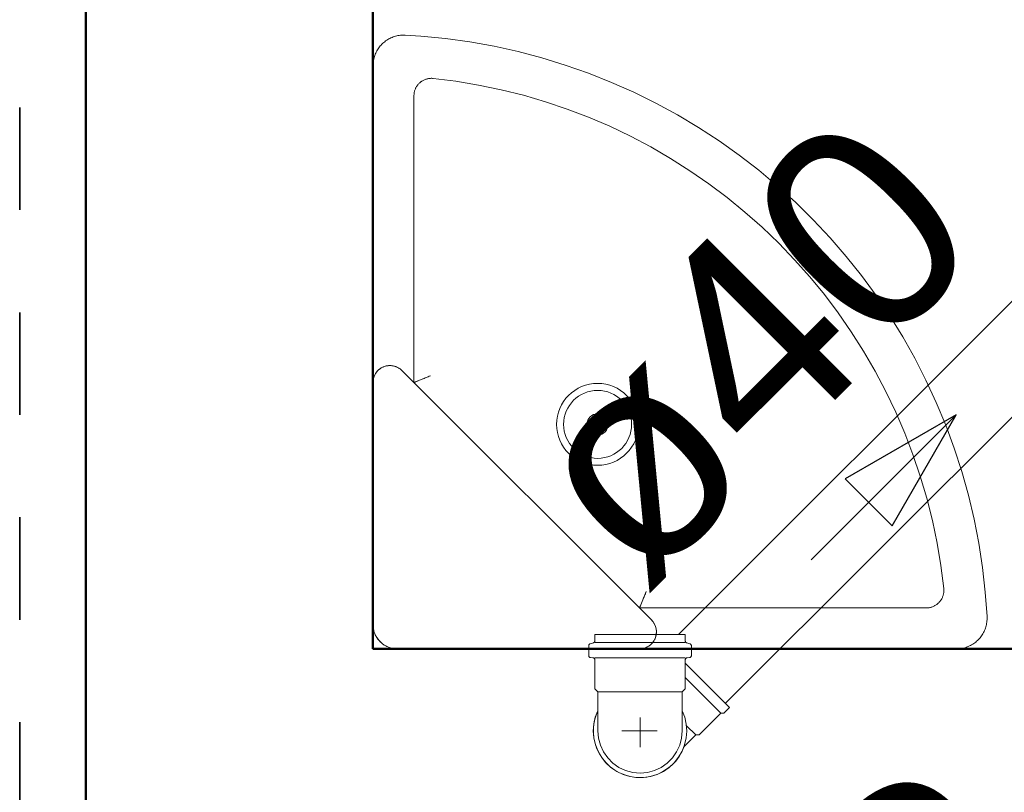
# Model space of a CAD drawing. Header units: millimetres. Extents: x 567 to 934, y -1 to 364.
# Tile 109 of 256: x 610.214 to 611.175, y 106.434 to 107.188. Entities that reach past the tile are written whole.
import ezdxf

# ---------------------------------------------------------------- set-up
doc = ezdxf.new("R2010")
doc.units = ezdxf.units.MM
doc.header["$MEASUREMENT"] = 0
doc.linetypes.add('NULL', pattern=[0])
doc.linetypes.add('Projeção', pattern=[0.0065, 0.005, -0.0015])
for name, color, linetype, lineweight in [('A-ANNO-SYMB', 7, 'Continuous', 9), ('A-WALL', 7, 'Continuous', 25), ('Peças hidrossanitárias', 7, 'Continuous', 13), ('Simbolos', 14, 'Continuous', 20), ('Simbolos_int', 14, 'Continuous', 15), ('TQ-Condutos', 14, 'Continuous', 25), ('TQ-Sentido conduto', 14, 'Continuous', 30), ('TQ-Textos conduto', 7, 'Continuous', 9)]:
    doc.layers.add(name, color=color, linetype=linetype, lineweight=lineweight)
doc.layers.add('ARQ FINA', color=8, linetype='Continuous')
doc.styles.add('Arial', font='arial.ttf')

msp = doc.modelspace()

# ---------------------------------------------------------------- linework, layer by layer
at = {"layer": 'A-ANNO-SYMB', "color": 8, "linetype": 'Projeção', "lineweight": 35}
msp.add_line((610.21442, 109.50268), (610.21442, 103.43028), dxfattribs=at)
at = {"layer": 'A-WALL', "color": 8, "lineweight": 50}
for p, q in [((610.27911, 107.43516), (610.27911, 105.43316)), ((610.55911, 106.57416), (610.55911, 107.43516)), ((614.15911, 106.57416), (610.55911, 106.57416))]:
    msp.add_line(p, q, dxfattribs=at)
at = {"layer": 'ARQ FINA', "lineweight": 5}
for points in [[(610.59069, 107.17332), (610.58949, 107.17336), (610.58829, 107.17335), (610.58709, 107.1733), (610.58589, 107.17319), (610.5847, 107.17304), (610.58352, 107.17284), (610.58235, 107.17259), (610.58118, 107.1723), (610.58003, 107.17196), (610.5789, 107.17157), (610.57778, 107.17114), (610.57667, 107.17067), (610.57559, 107.17015), (610.57453, 107.16959), (610.5735, 107.16898), (610.57248, 107.16834), (610.5715, 107.16765), (610.57054, 107.16693), (610.56961, 107.16617), (610.56872, 107.16537), (610.56785, 107.16454), (610.56702, 107.16367), (610.56623, 107.16277), (610.56547, 107.16184), (610.56475, 107.16088), (610.56407, 107.15989), (610.56343, 107.15888), (610.56283, 107.15784), (610.56227, 107.15678), (610.56176, 107.15569), (610.56129, 107.15459), (610.56086, 107.15347), (610.56048, 107.15233), (610.56014, 107.15118), (610.55985, 107.15001), (610.55961, 107.14884), (610.55942, 107.14765), (610.55927, 107.14646), (610.55917, 107.14527), (610.55912, 107.14407), (610.55911, 107.14337)], [(611.15828, 106.60573), (611.15653, 106.62967), (611.15384, 106.65352), (611.15019, 106.67724), (611.14559, 106.70079), (611.14006, 106.72414), (611.1336, 106.74725), (611.12621, 106.77009), (611.11793, 106.79261), (611.10874, 106.81478), (611.09868, 106.83657), (611.08776, 106.85794), (611.07598, 106.87885), (611.06339, 106.89928), (611.04998, 106.91918), (611.03579, 106.93853), (611.02084, 106.95731), (611.00515, 106.97546), (610.98874, 106.99298), (610.97165, 107.00983), (610.9539, 107.02597), (610.93552, 107.0414), (610.91653, 107.05608), (610.89697, 107.06999), (610.87687, 107.0831), (610.85627, 107.0954), (610.83519, 107.10687), (610.81366, 107.11748), (610.79173, 107.12723), (610.76943, 107.13609), (610.74679, 107.14405), (610.72385, 107.1511), (610.70065, 107.15722), (610.67722, 107.16242), (610.6536, 107.16667), (610.62983, 107.16997), (610.60594, 107.17232), (610.59069, 107.17332)], [(610.59911, 107.11416), (610.59912, 107.11484), (610.59916, 107.11551), (610.59923, 107.11619), (610.59933, 107.11686), (610.59945, 107.11753), (610.5996, 107.1182), (610.59977, 107.11885), (610.59997, 107.1195), (610.6002, 107.12014), (610.60045, 107.12078), (610.60073, 107.1214), (610.60103, 107.12201), (610.60136, 107.1226), (610.6017, 107.12319), (610.60208, 107.12375), (610.60247, 107.12431), (610.60289, 107.12485), (610.60333, 107.12537), (610.60379, 107.12587), (610.60426, 107.12635), (610.60476, 107.12681), (610.60528, 107.12726), (610.60581, 107.12768), (610.60636, 107.12808), (610.60692, 107.12846), (610.6075, 107.12882), (610.6081, 107.12915), (610.6087, 107.12946), (610.60932, 107.12974), (610.60995, 107.13), (610.61059, 107.13023), (610.61123, 107.13044), (610.61189, 107.13062), (610.61255, 107.13078), (610.61322, 107.13091), (610.61389, 107.13101), (610.61457, 107.13109), (610.61524, 107.13113), (610.61592, 107.13115), (610.6166, 107.13115), (610.61728, 107.13111), (610.61789, 107.13106)], [(610.60803, 107.12912), (610.60744, 107.12878), (610.60687, 107.12842), (610.6063, 107.12804), (610.60575, 107.12764), (610.60522, 107.12721), (610.60471, 107.12677), (610.60421, 107.1263), (610.60374, 107.12582), (610.60328, 107.12531), (610.60285, 107.12479), (610.60243, 107.12425), (610.60204, 107.1237)], [(610.61789, 107.13106), (610.64012, 107.12827), (610.66221, 107.12458), (610.68414, 107.12002), (610.70587, 107.11458), (610.72736, 107.10828), (610.74859, 107.10113), (610.76951, 107.09313), (610.79009, 107.0843), (610.81031, 107.07465), (610.83012, 107.06421), (610.8495, 107.05298), (610.86842, 107.04098), (610.88684, 107.02824), (610.90473, 107.01477), (610.92208, 107.0006), (610.93884, 106.98574), (610.955, 106.97023), (610.97052, 106.95408), (610.98538, 106.93732), (610.99956, 106.91999), (611.01304, 106.9021), (611.02579, 106.88368), (611.0378, 106.86477), (611.04903, 106.8454), (611.05949, 106.82559), (611.06914, 106.80538), (611.07798, 106.7848), (611.08599, 106.76388), (611.09316, 106.74266), (611.09947, 106.72117), (611.10491, 106.69944), (611.10949, 106.67751), (611.11318, 106.65542), (611.11599, 106.6332), (611.11601, 106.63302)], [(610.58739, 106.84587), (610.58691, 106.84633), (610.58642, 106.84677), (610.58591, 106.84719), (610.58538, 106.84759), (610.58483, 106.84797), (610.58427, 106.84832), (610.5837, 106.84865), (610.58311, 106.84896), (610.58251, 106.84925), (610.58191, 106.84951), (610.58129, 106.84975), (610.58066, 106.84996), (610.58002, 106.85014), (610.57938, 106.85031), (610.57873, 106.85044), (610.57808, 106.85055), (610.57742, 106.85063), (610.57676, 106.85069), (610.5761, 106.85072), (610.57543, 106.85072), (610.57477, 106.8507), (610.57411, 106.85065), (610.57345, 106.85057), (610.5728, 106.85047), (610.57215, 106.85034), (610.5715, 106.85019), (610.57087, 106.85001), (610.57024, 106.84981), (610.56961, 106.84958), (610.569, 106.84932), (610.5684, 106.84904), (610.56781, 106.84874), (610.56723, 106.84841), (610.56667, 106.84806), (610.56612, 106.84769), (610.56559, 106.8473), (610.56507, 106.84689), (610.56457, 106.84645), (610.56409, 106.846), (610.56362, 106.84552), (610.56318, 106.84503), (610.56275, 106.84452), (610.56235, 106.844), (610.56197, 106.84346), (610.56161, 106.8429), (610.56127, 106.84233), (610.56095, 106.84175), (610.56066, 106.84116), (610.56039, 106.84055), (610.56015, 106.83993), (610.55993, 106.83931), (610.55974, 106.83867), (610.55957, 106.83803), (610.55943, 106.83739), (610.55931, 106.83673), (610.55922, 106.83608), (610.55916, 106.83542), (610.55912, 106.83476), (610.55911, 106.83416)], [(610.59911, 106.83416), (610.59965, 106.83438), (610.60125, 106.83504), (610.60379, 106.8361), (610.60537, 106.83675), (610.60711, 106.83747), (610.61097, 106.83907), (610.61511, 106.84078)], [(610.82574, 106.63016), (610.82402, 106.62601), (610.82242, 106.62216), (610.8217, 106.62042), (610.82105, 106.61884), (610.82, 106.6163), (610.81933, 106.6147), (610.81911, 106.61416)], [(611.11601, 106.63302), (611.11606, 106.63234), (611.1161, 106.63165), (611.1161, 106.63097), (611.11608, 106.63029), (611.11602, 106.62961), (611.11595, 106.62893), (611.11584, 106.62826), (611.11571, 106.62759), (611.11555, 106.62692), (611.11536, 106.62626), (611.11515, 106.62562), (611.11492, 106.62498), (611.11465, 106.62435), (611.11437, 106.62373), (611.11405, 106.62312), (611.11372, 106.62253), (611.11336, 106.62194), (611.11298, 106.62138), (611.11257, 106.62083), (611.11215, 106.6203), (611.1117, 106.61978), (611.11123, 106.61928), (611.11074, 106.61881), (611.11024, 106.61835), (611.10971, 106.61791), (611.10917, 106.61749), (611.10862, 106.6171), (611.10804, 106.61673), (611.10746, 106.61638), (611.10686, 106.61605), (611.10624, 106.61575), (611.10562, 106.61548), (611.10498, 106.61523), (611.10434, 106.615), (611.10369, 106.6148), (611.10303, 106.61463), (611.10236, 106.61448), (611.10169, 106.61436), (611.10101, 106.61427), (611.10033, 106.61421), (611.09965, 106.61417), (611.09903, 106.61416)], [(611.10867, 106.61714), (611.10923, 106.61753), (611.10977, 106.61795), (611.11029, 106.61839), (611.11079, 106.61885), (611.11128, 106.61933), (611.11174, 106.61983), (611.11219, 106.62035), (611.11261, 106.62088), (611.11301, 106.62143), (611.1134, 106.622), (611.11375, 106.62258), (611.11409, 106.62318)], [(610.81911, 106.57416), (610.81977, 106.57417), (610.82043, 106.57421), (610.82109, 106.57427), (610.82175, 106.57437), (610.8224, 106.57449), (610.82305, 106.57463), (610.82369, 106.5748), (610.82432, 106.575), (610.82494, 106.57522), (610.82556, 106.57546), (610.82617, 106.57573), (610.82676, 106.57603), (610.82734, 106.57635), (610.82791, 106.57669), (610.82846, 106.57705), (610.829, 106.57743), (610.82953, 106.57784), (610.83003, 106.57827), (610.83052, 106.57871), (610.83099, 106.57918), (610.83145, 106.57967), (610.83188, 106.58017), (610.83229, 106.58069), (610.83268, 106.58122), (610.83305, 106.58177), (610.8334, 106.58234), (610.83372, 106.58291), (610.83402, 106.58351), (610.8343, 106.58411), (610.83455, 106.58472), (610.83478, 106.58534), (610.83498, 106.58597), (610.83516, 106.58661), (610.83531, 106.58726), (610.83544, 106.58791), (610.83553, 106.58856), (610.83561, 106.58922), (610.83566, 106.58988), (610.83568, 106.59055), (610.83567, 106.59121), (610.83564, 106.59187), (610.83558, 106.59253), (610.83549, 106.59319), (610.83538, 106.59384), (610.83524, 106.59449), (610.83508, 106.59513), (610.83489, 106.59577), (610.83468, 106.59639), (610.83444, 106.59701), (610.83417, 106.59762), (610.83389, 106.59822), (610.83357, 106.5988), (610.83324, 106.59937), (610.83288, 106.59993), (610.8325, 106.60047), (610.8321, 106.601), (610.83168, 106.60151), (610.83124, 106.60201), (610.83082, 106.60244)], [(611.12832, 106.57416), (611.12952, 106.57418), (611.13072, 106.57425), (611.13191, 106.57437), (611.1331, 106.57454), (611.13428, 106.57475), (611.13545, 106.57502), (611.13661, 106.57532), (611.13775, 106.57568), (611.13889, 106.57608), (611.14, 106.57652), (611.1411, 106.57701), (611.14217, 106.57755), (611.14322, 106.57812), (611.14425, 106.57874), (611.14526, 106.5794), (611.14623, 106.58009), (611.14718, 106.58083), (611.1481, 106.5816), (611.14899, 106.58241), (611.14984, 106.58325), (611.15066, 106.58413), (611.15144, 106.58504), (611.15219, 106.58598), (611.15289, 106.58695), (611.15356, 106.58795), (611.15419, 106.58897), (611.15478, 106.59002), (611.15532, 106.59109), (611.15582, 106.59218), (611.15628, 106.59328), (611.15669, 106.59441), (611.15706, 106.59555), (611.15738, 106.59671), (611.15765, 106.59788), (611.15788, 106.59906), (611.15806, 106.60024), (611.15819, 106.60144), (611.15828, 106.60263), (611.15832, 106.60383), (611.15831, 106.60503), (611.15828, 106.60573)], [(610.55911, 106.59816), (610.55913, 106.5972), (610.55918, 106.59624), (610.55928, 106.59528), (610.55941, 106.59433), (610.55959, 106.59339), (610.5598, 106.59245), (610.56004, 106.59152), (610.56033, 106.59061), (610.56065, 106.5897), (610.561, 106.58881), (610.56139, 106.58793), (610.56182, 106.58707), (610.56228, 106.58623), (610.56277, 106.58541), (610.5633, 106.5846), (610.56386, 106.58382), (610.56445, 106.58306), (610.56506, 106.58233), (610.56571, 106.58162), (610.56639, 106.58094), (610.56709, 106.58028), (610.56782, 106.57966), (610.56857, 106.57906), (610.56934, 106.5785), (610.57014, 106.57796), (610.57096, 106.57746), (610.5718, 106.57699), (610.57265, 106.57655), (610.57352, 106.57615), (610.57441, 106.57579), (610.57531, 106.57546), (610.57623, 106.57516), (610.57715, 106.57491), (610.57809, 106.57469), (610.57903, 106.5745), (610.57998, 106.57436), (610.58093, 106.57425), (610.58189, 106.57419), (610.58285, 106.57416)]]:
    msp.add_lwpolyline(points, dxfattribs=at)
at = {"layer": 'Peças hidrossanitárias', "color": 8}
for p, q in [((610.61789, 107.13106), (610.61721, 107.13112)), ((610.59912, 107.11477), (610.59911, 107.11416)), ((610.59911, 106.83416), (610.59911, 107.11416)), ((610.91556, 107.00593), (610.91381, 107.00736)), ((610.83082, 106.60244), (610.58739, 106.84587)), ((611.11606, 106.6324), (611.11601, 106.63302)), ((611.09903, 106.61416), (610.81911, 106.61416)), ((611.09903, 106.61416), (611.09972, 106.61417))]:
    msp.add_line(p, q, dxfattribs=at)
at = {"layer": 'Peças hidrossanitárias', "color": 8, "flags": 128}
for points in [[(610.59069, 107.17332), (610.58949, 107.17336), (610.58829, 107.17335), (610.58709, 107.1733), (610.58589, 107.17319), (610.5847, 107.17304), (610.58352, 107.17284), (610.58235, 107.17259), (610.58118, 107.1723), (610.58003, 107.17196), (610.5789, 107.17157), (610.57778, 107.17114), (610.57667, 107.17067), (610.57559, 107.17015), (610.57453, 107.16959), (610.5735, 107.16898), (610.57248, 107.16834), (610.5715, 107.16765), (610.57054, 107.16693), (610.56961, 107.16617), (610.56872, 107.16537), (610.56785, 107.16454), (610.56702, 107.16367), (610.56623, 107.16277), (610.56547, 107.16184), (610.56475, 107.16088), (610.56407, 107.15989), (610.56343, 107.15888), (610.56283, 107.15784), (610.56227, 107.15678), (610.56176, 107.15569), (610.56129, 107.15459), (610.56086, 107.15347), (610.56048, 107.15233), (610.56014, 107.15118), (610.55985, 107.15001), (610.55961, 107.14884), (610.55942, 107.14765), (610.55927, 107.14646), (610.55917, 107.14527), (610.55912, 107.14407), (610.55911, 107.14337)], [(611.15828, 106.60573), (611.15653, 106.62967), (611.15384, 106.65352), (611.15019, 106.67724), (611.14559, 106.70079), (611.14006, 106.72414), (611.1336, 106.74725), (611.12621, 106.77009), (611.11793, 106.79261), (611.10874, 106.81478), (611.09868, 106.83657), (611.08776, 106.85794), (611.07598, 106.87885), (611.06339, 106.89928), (611.04998, 106.91918), (611.03579, 106.93853), (611.02084, 106.95731), (611.00515, 106.97546), (610.98874, 106.99298), (610.97165, 107.00983), (610.9539, 107.02597), (610.93552, 107.0414), (610.91653, 107.05608), (610.89697, 107.06999), (610.87687, 107.0831), (610.85627, 107.0954), (610.83519, 107.10687), (610.81366, 107.11748), (610.79173, 107.12723), (610.76943, 107.13609), (610.74679, 107.14405), (610.72385, 107.1511), (610.70065, 107.15722), (610.67722, 107.16242), (610.6536, 107.16667), (610.62983, 107.16997), (610.60594, 107.17232), (610.59069, 107.17332)], [(610.59911, 107.11416), (610.59912, 107.11484), (610.59916, 107.11551), (610.59923, 107.11619), (610.59933, 107.11686), (610.59945, 107.11753), (610.5996, 107.1182), (610.59977, 107.11885), (610.59997, 107.1195), (610.6002, 107.12014), (610.60045, 107.12078), (610.60073, 107.1214), (610.60103, 107.12201), (610.60136, 107.1226), (610.6017, 107.12319), (610.60208, 107.12375), (610.60247, 107.12431), (610.60289, 107.12485), (610.60333, 107.12537), (610.60379, 107.12587), (610.60426, 107.12635), (610.60476, 107.12681), (610.60528, 107.12726), (610.60581, 107.12768), (610.60636, 107.12808), (610.60692, 107.12846), (610.6075, 107.12882), (610.6081, 107.12915), (610.6087, 107.12946), (610.60932, 107.12974), (610.60995, 107.13), (610.61059, 107.13023), (610.61123, 107.13044), (610.61189, 107.13062), (610.61255, 107.13078), (610.61322, 107.13091), (610.61389, 107.13101), (610.61457, 107.13109), (610.61524, 107.13113), (610.61592, 107.13115), (610.6166, 107.13115), (610.61728, 107.13111), (610.61789, 107.13106)], [(610.60803, 107.12912), (610.60744, 107.12878), (610.60687, 107.12842), (610.6063, 107.12804), (610.60575, 107.12764), (610.60522, 107.12721), (610.60471, 107.12677), (610.60421, 107.1263), (610.60374, 107.12582), (610.60328, 107.12531), (610.60285, 107.12479), (610.60243, 107.12425), (610.60204, 107.1237)], [(610.61789, 107.13106), (610.64012, 107.12827), (610.66221, 107.12458), (610.68414, 107.12002), (610.70587, 107.11458), (610.72736, 107.10828), (610.74859, 107.10113), (610.76951, 107.09313), (610.79009, 107.0843), (610.81031, 107.07465), (610.83012, 107.06421), (610.8495, 107.05298), (610.86842, 107.04098), (610.88684, 107.02824), (610.90473, 107.01477), (610.92208, 107.0006), (610.93884, 106.98574), (610.955, 106.97023), (610.97052, 106.95408), (610.98538, 106.93732), (610.99956, 106.91999), (611.01304, 106.9021), (611.02579, 106.88368), (611.0378, 106.86477), (611.04903, 106.8454), (611.05949, 106.82559), (611.06914, 106.80538), (611.07798, 106.7848), (611.08599, 106.76388), (611.09316, 106.74266), (611.09947, 106.72117), (611.10491, 106.69944), (611.10949, 106.67751), (611.11318, 106.65542), (611.11599, 106.6332), (611.11601, 106.63302)], [(610.58739, 106.84587), (610.58691, 106.84633), (610.58642, 106.84677), (610.58591, 106.84719), (610.58538, 106.84759), (610.58483, 106.84797), (610.58427, 106.84832), (610.5837, 106.84865), (610.58311, 106.84896), (610.58251, 106.84925), (610.58191, 106.84951), (610.58129, 106.84975), (610.58066, 106.84996), (610.58002, 106.85014), (610.57938, 106.85031), (610.57873, 106.85044), (610.57808, 106.85055), (610.57742, 106.85063), (610.57676, 106.85069), (610.5761, 106.85072), (610.57543, 106.85072), (610.57477, 106.8507), (610.57411, 106.85065), (610.57345, 106.85057), (610.5728, 106.85047), (610.57215, 106.85034), (610.5715, 106.85019), (610.57087, 106.85001), (610.57024, 106.84981), (610.56961, 106.84958), (610.569, 106.84932), (610.5684, 106.84904), (610.56781, 106.84874), (610.56723, 106.84841), (610.56667, 106.84806), (610.56612, 106.84769), (610.56559, 106.8473), (610.56507, 106.84689), (610.56457, 106.84645), (610.56409, 106.846), (610.56362, 106.84552), (610.56318, 106.84503), (610.56275, 106.84452), (610.56235, 106.844), (610.56197, 106.84346), (610.56161, 106.8429), (610.56127, 106.84233), (610.56095, 106.84175), (610.56066, 106.84116), (610.56039, 106.84055), (610.56015, 106.83993), (610.55993, 106.83931), (610.55974, 106.83867), (610.55957, 106.83803), (610.55943, 106.83739), (610.55931, 106.83673), (610.55922, 106.83608), (610.55916, 106.83542), (610.55912, 106.83476), (610.55911, 106.83416)], [(611.11601, 106.63302), (611.11606, 106.63234), (611.1161, 106.63165), (611.1161, 106.63097), (611.11608, 106.63029), (611.11602, 106.62961), (611.11595, 106.62893), (611.11584, 106.62826), (611.11571, 106.62759), (611.11555, 106.62692), (611.11536, 106.62626), (611.11515, 106.62562), (611.11492, 106.62498), (611.11465, 106.62435), (611.11437, 106.62373), (611.11405, 106.62312), (611.11372, 106.62253), (611.11336, 106.62194), (611.11298, 106.62138), (611.11257, 106.62083), (611.11215, 106.6203), (611.1117, 106.61978), (611.11123, 106.61928), (611.11074, 106.61881), (611.11024, 106.61835), (611.10971, 106.61791), (611.10917, 106.61749), (611.10862, 106.6171), (611.10804, 106.61673), (611.10746, 106.61638), (611.10686, 106.61605), (611.10624, 106.61575), (611.10562, 106.61548), (611.10498, 106.61523), (611.10434, 106.615), (611.10369, 106.6148), (611.10303, 106.61463), (611.10236, 106.61448), (611.10169, 106.61436), (611.10101, 106.61427), (611.10033, 106.61421), (611.09965, 106.61417), (611.09903, 106.61416)], [(611.10867, 106.61714), (611.10923, 106.61753), (611.10977, 106.61795), (611.11029, 106.61839), (611.11079, 106.61885), (611.11128, 106.61933), (611.11174, 106.61983), (611.11219, 106.62035), (611.11261, 106.62088), (611.11301, 106.62143), (611.1134, 106.622), (611.11375, 106.62258), (611.11409, 106.62318)], [(610.81911, 106.57416), (610.81977, 106.57417), (610.82043, 106.57421), (610.82109, 106.57427), (610.82175, 106.57437), (610.8224, 106.57449), (610.82305, 106.57463), (610.82369, 106.5748), (610.82432, 106.575), (610.82494, 106.57522), (610.82556, 106.57546), (610.82617, 106.57573), (610.82676, 106.57603), (610.82734, 106.57635), (610.82791, 106.57669), (610.82846, 106.57705), (610.829, 106.57743), (610.82953, 106.57784), (610.83003, 106.57827), (610.83052, 106.57871), (610.83099, 106.57918), (610.83145, 106.57967), (610.83188, 106.58017), (610.83229, 106.58069), (610.83268, 106.58122), (610.83305, 106.58177), (610.8334, 106.58234), (610.83372, 106.58291), (610.83402, 106.58351), (610.8343, 106.58411), (610.83455, 106.58472), (610.83478, 106.58534), (610.83498, 106.58597), (610.83516, 106.58661), (610.83531, 106.58726), (610.83544, 106.58791), (610.83553, 106.58856), (610.83561, 106.58922), (610.83566, 106.58988), (610.83568, 106.59055), (610.83567, 106.59121), (610.83564, 106.59187), (610.83558, 106.59253), (610.83549, 106.59319), (610.83538, 106.59384), (610.83524, 106.59449), (610.83508, 106.59513), (610.83489, 106.59577), (610.83468, 106.59639), (610.83444, 106.59701), (610.83417, 106.59762), (610.83389, 106.59822), (610.83357, 106.5988), (610.83324, 106.59937), (610.83288, 106.59993), (610.8325, 106.60047), (610.8321, 106.601), (610.83168, 106.60151), (610.83124, 106.60201), (610.83082, 106.60244)], [(611.12832, 106.57416), (611.12952, 106.57418), (611.13072, 106.57425), (611.13191, 106.57437), (611.1331, 106.57454), (611.13428, 106.57475), (611.13545, 106.57502), (611.13661, 106.57532), (611.13775, 106.57568), (611.13889, 106.57608), (611.14, 106.57652), (611.1411, 106.57701), (611.14217, 106.57755), (611.14322, 106.57812), (611.14425, 106.57874), (611.14526, 106.5794), (611.14623, 106.58009), (611.14718, 106.58083), (611.1481, 106.5816), (611.14899, 106.58241), (611.14984, 106.58325), (611.15066, 106.58413), (611.15144, 106.58504), (611.15219, 106.58598), (611.15289, 106.58695), (611.15356, 106.58795), (611.15419, 106.58897), (611.15478, 106.59002), (611.15532, 106.59109), (611.15582, 106.59218), (611.15628, 106.59328), (611.15669, 106.59441), (611.15706, 106.59555), (611.15738, 106.59671), (611.15765, 106.59788), (611.15788, 106.59906), (611.15806, 106.60024), (611.15819, 106.60144), (611.15828, 106.60263), (611.15832, 106.60383), (611.15831, 106.60503), (611.15828, 106.60573)], [(610.55911, 106.59816), (610.55913, 106.5972), (610.55918, 106.59624), (610.55928, 106.59528), (610.55941, 106.59433), (610.55959, 106.59339), (610.5598, 106.59245), (610.56004, 106.59152), (610.56033, 106.59061), (610.56065, 106.5897), (610.561, 106.58881), (610.56139, 106.58793), (610.56182, 106.58707), (610.56228, 106.58623), (610.56277, 106.58541), (610.5633, 106.5846), (610.56386, 106.58382), (610.56445, 106.58306), (610.56506, 106.58233), (610.56571, 106.58162), (610.56639, 106.58094), (610.56709, 106.58028), (610.56782, 106.57966), (610.56857, 106.57906), (610.56934, 106.5785), (610.57014, 106.57796), (610.57096, 106.57746), (610.5718, 106.57699), (610.57265, 106.57655), (610.57352, 106.57615), (610.57441, 106.57579), (610.57531, 106.57546), (610.57623, 106.57516), (610.57715, 106.57491), (610.57809, 106.57469), (610.57903, 106.5745), (610.57998, 106.57436), (610.58093, 106.57425), (610.58189, 106.57419), (610.58285, 106.57416)]]:
    msp.add_lwpolyline(points, dxfattribs=at)
at = {"layer": 'Peças hidrossanitárias', "color": 8}
for centre, radius, start, end in [((610.57568, 106.83416), 0.01657, 113.35623, 180), ((610.57568, 106.83416), 0.01657, 45, 113.35623), ((610.77831, 106.79336), 0.04, 0, 180), ((610.77831, 106.79336), 0.04, 90, 270), ((610.77831, 106.79336), 0.04, 270, 90), ((610.77831, 106.79336), 0.03319, 90, 270), ((610.77831, 106.79336), 0.03319, 270, 90), ((610.77831, 106.79336), 0.01027, 90, 270), ((610.77831, 106.79336), 0.01027, 270, 90), ((610.77831, 106.79336), 0.04, 180, 0), ((610.81911, 106.59072), 0.01657, 336.64377, 45), ((610.58311, 106.59816), 0.024, 180, 195), ((610.58311, 106.59816), 0.024, 210, 240), ((610.81911, 106.59072), 0.01657, 270, 336.64377), ((610.58311, 106.59816), 0.024, 255, 270)]:
    msp.add_arc(centre, radius, start, end, dxfattribs=at)
for points, knots in [([(610.59911, 106.83416), (610.59911, 106.83416), (610.59948, 106.83431), (610.60109, 106.83498), (610.60324, 106.83586), (610.60534, 106.83674), (610.60767, 106.8377), (610.61092, 106.83905), (610.61371, 106.84019), (610.61511, 106.84078)], [0, 0, 0, 0, 0.166667, 0.333333, 0.5, 0.583333, 0.666667, 0.833333, 1, 1, 1, 1]), ([(610.82574, 106.63016), (610.82517, 106.62875), (610.824, 106.62597), (610.82265, 106.62271), (610.82169, 106.62039), (610.82082, 106.61828), (610.81993, 106.61614), (610.81926, 106.61452), (610.81911, 106.61416), (610.81911, 106.61416)], [-1, -1, -1, -1, -0.833333, -0.666667, -0.583333, -0.5, -0.333333, -0.166667, 0, 0, 0, 0])]:
    msp.add_open_spline(points, degree=3, knots=knots, dxfattribs=at)
at = {"layer": 'Simbolos'}
for p, q in [((610.7711, 106.57923), (610.77413, 106.58002)), ((610.86382, 106.58817), (610.7756, 106.58817)), ((610.7756, 106.58817), (610.77561, 106.58196)), ((610.86382, 106.58817), (610.8638, 106.58196)), ((610.86833, 106.57922), (610.86532, 106.58002)), ((610.7696, 106.57728), (610.7696, 106.56772)), ((610.86981, 106.57728), (610.86981, 106.56772)), ((610.77145, 106.56573), (610.77379, 106.56551)), ((610.77561, 106.56355), (610.77561, 106.53518)), ((610.8638, 106.56355), (610.8638, 106.53518)), ((610.86799, 106.56573), (610.86564, 106.56553)), ((610.90711, 106.51708), (610.8638, 106.56038)), ((610.77561, 106.53518), (610.77851, 106.53228)), ((610.77851, 106.5137), (610.77851, 106.53228)), ((610.8638, 106.53518), (610.8609, 106.53228)), ((610.8609, 106.5137), (610.8609, 106.53228)), ((610.7785, 106.49417), (610.77851, 106.5137)), ((610.86092, 106.49417), (610.8609, 106.5137)), ((610.90711, 106.51708), (610.90146, 106.51143)), ((610.89862, 106.51142), (610.87741, 106.49021)), ((610.90146, 106.51143), (610.89862, 106.51142)), ((610.86267, 106.47884), (610.87399, 106.49021)), ((610.87741, 106.49021), (610.87399, 106.49021))]:
    msp.add_line(p, q, dxfattribs=at)
for points in [[(610.77412, 106.58003), (610.7744, 106.58012), (610.77465, 106.58026), (610.77489, 106.58043), (610.7751, 106.58063), (610.77528, 106.58086), (610.77542, 106.58112), (610.77552, 106.58139), (610.77558, 106.58167), (610.7756, 106.58196)], [(610.86381, 106.58196), (610.86383, 106.58167), (610.86389, 106.58139), (610.864, 106.58112), (610.86414, 106.58086), (610.86432, 106.58063), (610.86453, 106.58043), (610.86476, 106.58026), (610.86502, 106.58012), (610.86529, 106.58003)], [(610.77109, 106.57921), (610.77082, 106.57912), (610.77056, 106.57898), (610.77032, 106.57881), (610.77012, 106.57861), (610.76994, 106.57838), (610.7698, 106.57813), (610.76969, 106.57785), (610.76963, 106.57757), (610.76961, 106.57728)], [(610.8698, 106.57728), (610.86978, 106.57757), (610.86972, 106.57785), (610.86962, 106.57813), (610.86948, 106.57838), (610.8693, 106.57861), (610.86909, 106.57881), (610.86885, 106.57898), (610.8686, 106.57912), (610.86832, 106.57921)], [(610.76961, 106.56772), (610.76964, 106.56739), (610.76972, 106.56707), (610.76985, 106.56677), (610.77003, 106.56649), (610.77025, 106.56625), (610.77051, 106.56605), (610.7708, 106.56589), (610.77111, 106.56578), (610.77144, 106.56573)], [(610.7756, 106.56355), (610.77558, 106.56388), (610.7755, 106.5642), (610.77536, 106.5645), (610.77518, 106.56477), (610.77496, 106.56502), (610.7747, 106.56522), (610.77441, 106.56538), (610.7741, 106.56548), (610.77378, 106.56554)], [(610.86564, 106.56554), (610.86531, 106.56548), (610.865, 106.56538), (610.86471, 106.56522), (610.86445, 106.56502), (610.86423, 106.56477), (610.86405, 106.5645), (610.86392, 106.5642), (610.86384, 106.56388), (610.86381, 106.56355)], [(610.86798, 106.56573), (610.8683, 106.56578), (610.86861, 106.56589), (610.8689, 106.56605), (610.86916, 106.56625), (610.86939, 106.56649), (610.86957, 106.56677), (610.8697, 106.56707), (610.86978, 106.56739), (610.8698, 106.56772)], [(610.77853, 106.49417), (610.77916, 106.48702), (610.78102, 106.48008), (610.78405, 106.47358), (610.78817, 106.4677), (610.79324, 106.46263), (610.79912, 106.45851), (610.80563, 106.45548), (610.81256, 106.45362), (610.81971, 106.45299), (610.82686, 106.45362), (610.83379, 106.45548), (610.84029, 106.45851), (610.84617, 106.46263), (610.85125, 106.4677), (610.85537, 106.47358), (610.8584, 106.48008), (610.86026, 106.48702), (610.86088, 106.49417)]]:
    msp.add_lwpolyline(points, dxfattribs=at)
at = {"layer": 'Simbolos_int'}
for p, q in [((610.77561, 106.58043), (610.8638, 106.58043)), ((610.77561, 106.56536), (610.8638, 106.56536)), ((610.89862, 106.51142), (610.86382, 106.54622)), ((610.77851, 106.53228), (610.8609, 106.53228)), ((610.81971, 106.4781), (610.81971, 106.50704)), ((610.83631, 106.49417), (610.802, 106.49417)), ((610.87399, 106.49021), (610.86505, 106.49914))]:
    msp.add_line(p, q, dxfattribs=at)
for points in [[(610.77851, 106.51371), (610.77606, 106.50737), (610.77458, 106.50074), (610.77411, 106.49396), (610.77465, 106.48718), (610.77618, 106.48056), (610.77869, 106.47425), (610.7821, 106.46837), (610.78635, 106.46307), (610.79135, 106.45846), (610.79697, 106.45464), (610.80309, 106.4517), (610.80959, 106.4497), (610.81631, 106.44869), (610.82311, 106.44869), (610.82983, 106.4497), (610.83632, 106.4517), (610.84245, 106.45464), (610.84807, 106.45846), (610.85306, 106.46307), (610.85731, 106.46837), (610.86073, 106.47425), (610.86323, 106.48056), (610.86477, 106.48718), (610.86531, 106.49396), (610.86483, 106.50074), (610.86335, 106.50737), (610.86091, 106.51371)], [(610.77851, 106.51371), (610.77646, 106.50863), (610.77504, 106.50335), (610.77426, 106.49793), (610.77414, 106.49246), (610.77467, 106.48702), (610.77585, 106.48167), (610.77766, 106.47651), (610.78008, 106.4716), (610.78307, 106.46702), (610.78659, 106.46282), (610.79058, 106.45908), (610.79499, 106.45585), (610.79976, 106.45316), (610.80482, 106.45107), (610.81009, 106.44959), (610.81549, 106.44876), (610.82096, 106.44858), (610.82642, 106.44906), (610.83177, 106.45019), (610.83695, 106.45195), (610.84188, 106.45432), (610.8465, 106.45727), (610.85072, 106.46074), (610.8545, 106.4647), (610.85778, 106.46908), (610.86052, 106.47382), (610.86266, 106.47885)]]:
    msp.add_lwpolyline(points, dxfattribs=at)
at = {"layer": 'TQ-Condutos'}
for p, q in [((610.85714, 106.58817), (611.22789, 106.95892)), ((610.90315, 106.52104), (611.28446, 106.90235))]:
    msp.add_line(p, q, dxfattribs=at)
at = {"layer": 'TQ-Sentido conduto'}
for p, q in [((611.1281, 106.80256), (611.01984, 106.74006)), ((611.0656, 106.6943), (611.1281, 106.80256)), ((611.01984, 106.74006), (611.0656, 106.6943))]:
    msp.add_line(p, q, dxfattribs=at)
msp.add_lwpolyline([(610.98668, 106.66114), (611.1281, 106.80256)], dxfattribs=at)

# ---------------------------------------------------------------- texts
at = {"layer": 'TQ-Textos conduto', "linetype": 'NULL', "char_height": 0.2, "width": 0.9628049, "attachment_point": 8, "line_spacing_factor": 0.6, "style": 'Arial'}
for insert, rotation in [((610.99497, 106.79426), 45.00011), ((611.1198, 106.19888), 314.99989)]:
    msp.add_mtext('ø40', dxfattribs=dict(at, insert=insert, rotation=rotation))

doc.saveas('drawing.dxf')
